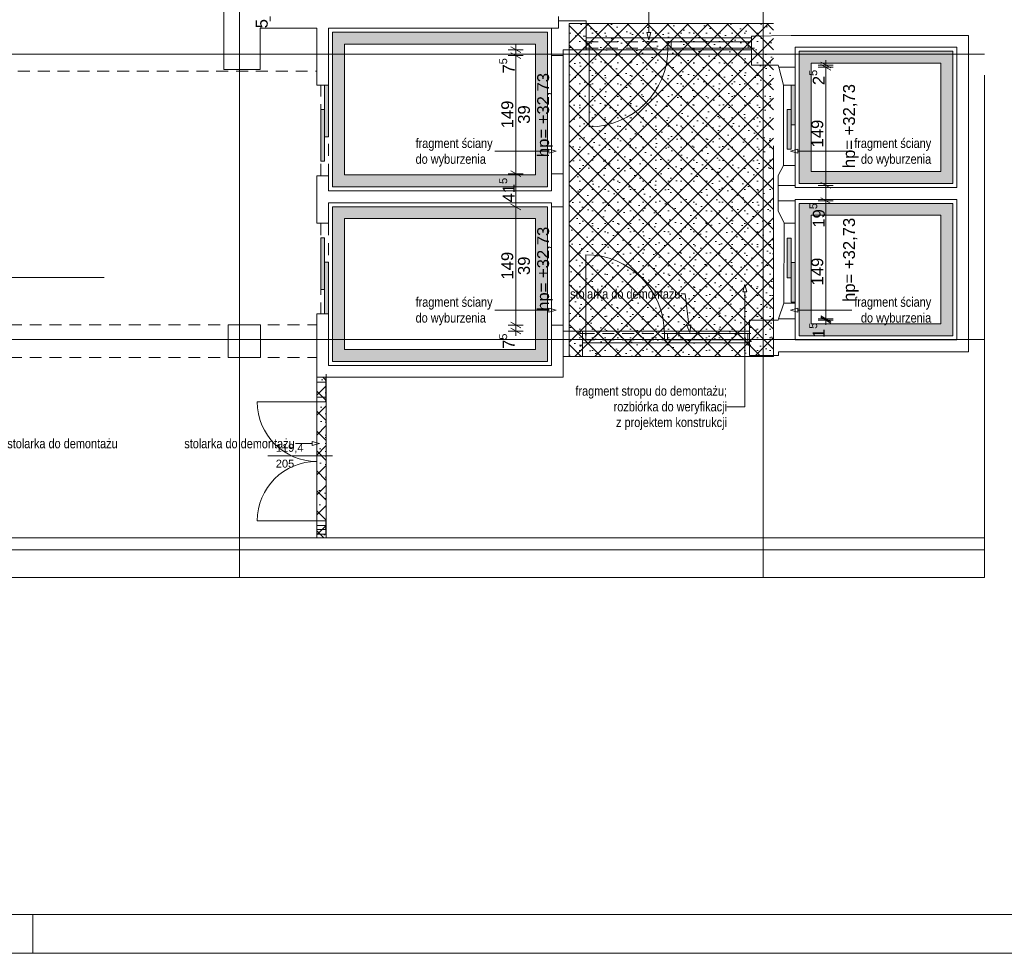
# Paper-space layout 'A-27 ROZBIÓRKI - PIĘTRO 9' of a CAD drawing. Header units: millimetres. Extents: x 0 to 540, y 0 to 297.
# Tile 3 of 6: x 178 to 302, y 0 to 118. Entities that reach past the tile are written whole.
import ezdxf
from ezdxf.xclip import XClip

# ---------------------------------------------------------------- set-up
doc = ezdxf.new("R2010")
doc.units = ezdxf.units.MM
doc.header["$MEASUREMENT"] = 0
doc.header["$XCLIPFRAME"] = 0
for name, pattern in [('ACAD_ISO03W100', [300, 120, -180]), ('DASHDOTX2', [1000, 500, -250, 0, -250]), ('Przer. długie kreski', [2.5, 1.5, -1]), ('PRZERYWANA_DU_A', [550, 350.0000000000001, -199.9999999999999])]:
    doc.linetypes.add(name, pattern=pattern)
for name, color, linetype, lineweight in [('0_Nr_pióra__2', 8, 'Continuous', 13), ('A_linie przekroju_Nr_pióra__1', 7, 'Continuous', 20), ('A_winda_Nr_pióra__1', 7, 'Continuous', 20), ('A_wymiary_Nr_pióra__1', 7, 'Continuous', 20), ('A_wymiary_Nr_pióra__2', 8, 'Continuous', 13), ('A_ściany_Nr_pióra__1', 7, 'Continuous', 20), ('Drzwi Archicad_Nr_pióra__1', 7, 'Continuous', 20), ('Znaczniki drzwi Archicada_Nr_pióra__3', 252, 'Continuous', 13)]:
    doc.layers.add(name, color=color, linetype=linetype, lineweight=lineweight)
for name, color, linetype, lineweight, true_color in [('A_Arkusz_Nr_pióra__255', 7, 'Continuous', 15, 0x242424), ('A_opis_Nr_pióra__255', 7, 'Continuous', 15, 0x242424), ('A_opis_Nr_pióra__8', 7, 'Continuous', 13, 0x4c4c4c), ('A_osie_Nr_pióra__16', 7, 'Continuous', 5, 0x0f0f0f), ('A_rozbiórki_Nr_pióra__10', 7, 'Continuous', 13, 0x4b4b4b), ('A_ściany_Nr_pióra__10', 7, 'Continuous', 13, 0x4b4b4b), ('Okna Archicada_Nr_pióra__19', 7, 'Continuous', 5, 0x191919)]:
    doc.layers.add(name, color=color, linetype=linetype, lineweight=lineweight, true_color=true_color)
for name, color, linetype in [('A_podrys', 7, 'Continuous'), ('A_rozbiórki', 7, 'Continuous'), ('A_winda', 7, 'Continuous')]:
    doc.layers.add(name, color=color, linetype=linetype)
doc.styles.add('STYL_AUTOMATYCZNY_1', font='arial.ttf')
doc.styles.add('STYL_AUTOMATYCZNY_2', font='ARIALN.TTF')
doc.styles.add('STYL_AUTOMATYCZNY_4', font='arial.ttf')
pattern_1 = [(45, (-1569.240847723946, -331.6938926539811), (-1.257235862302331, 1.257235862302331), []), (135, (-1569.240847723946, -331.6938926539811), (1.257235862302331, 1.257235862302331), []), (90, (-1570.498083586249, -330.4366567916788), (-1.600200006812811, 0), [0, -1.066800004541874, 0, -1.600200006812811]), (155, (-1569.240847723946, -329.1794209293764), (0.6762737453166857, 1.450273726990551), [0, -0.7823200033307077, 0, -1.351280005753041])]

# ---------------------------------------------------------------- blocks, each defined once
blk = doc.blocks.new('Rysunek_1_1', base_point=(-1569.240847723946, -331.6938926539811))
at = {"layer": 'A_rozbiórki', "linetype": 'Continuous', "lineweight": 0, "true_color": 0x4b4b4b}
h = blk.add_hatch(dxfattribs=at)
h.set_pattern_fill('facing_tile_0001', color=251, style=0, pattern_type=2)
h.set_pattern_definition(pattern_1)
h.paths.add_polyline_path([(273.3404862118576, 117.2509414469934), (247.6104862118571, 117.2509414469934), (247.6104862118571, 75.25094144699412), (273.3404862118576, 75.25094144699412)])
h = blk.add_hatch(dxfattribs=at)
h.set_pattern_fill('facing_tile_0001', color=251, style=0, pattern_type=2)
h.set_pattern_definition(pattern_1)
h.paths.add_polyline_path([(270.5804862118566, 115.4309414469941), (249.7404862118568, 115.4309414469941), (249.7404862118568, 113.9309414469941), (270.5804862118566, 113.9309414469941)])
h = blk.add_hatch(dxfattribs=at)
h.set_pattern_fill('facing_tile_0001', color=251, style=0, pattern_type=2)
h.set_pattern_definition(pattern_1)
h.paths.add_polyline_path([(270.3204862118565, 78.46094144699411), (249.2904862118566, 78.46094144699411), (249.2904862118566, 76.96094144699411), (270.3204862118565, 76.96094144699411)])
h = blk.add_hatch(dxfattribs=at)
h.set_pattern_fill('facing_tile_0001', color=251, style=0, pattern_type=2)
h.set_pattern_definition(pattern_1)
h.paths.add_polyline_path([(216.970261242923, 72.63094144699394), (215.7812612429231, 72.63094144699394), (215.7812612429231, 52.38017403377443), (216.970261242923, 52.38017403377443)])
at = {"layer": 'A_winda', "linetype": 'Continuous', "lineweight": 0, "true_color": 0xfdfdfd}
h = blk.add_hatch(color=7, dxfattribs=at)
h.paths.add_polyline_path([(217.7812612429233, 116.130941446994), (217.7812612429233, 96.63094144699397), (244.8704862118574, 96.63094144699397), (244.8704862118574, 116.130941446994)])
h.paths.add_polyline_path([(243.3704862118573, 114.630941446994), (243.3704862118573, 98.13094144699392), (219.2812612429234, 98.13094144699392), (219.2812612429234, 114.630941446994)], flags=0)
h = blk.add_hatch(color=7, dxfattribs=at)
h.paths.add_polyline_path([(276.5904862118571, 113.7309414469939), (276.5904862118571, 97.05644144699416), (295.9504862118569, 97.05644144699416), (295.9504862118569, 113.7309414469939)])
h.paths.add_polyline_path([(294.4504862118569, 112.2309414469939), (294.4504862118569, 98.55644144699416), (278.0904862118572, 98.55644144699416), (278.0904862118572, 112.2309414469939)], flags=0)
for points in [[(216.7812612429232, 102.9409414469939), (217.2812612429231, 102.9409414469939), (217.2812612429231, 109.440941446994), (216.7812612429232, 109.440941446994)], [(275.5904862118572, 104.4620968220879), (276.090486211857, 104.4620968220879), (276.090486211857, 109.462096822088), (275.5904862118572, 109.462096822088)], [(216.2812612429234, 99.88150415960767), (216.7812612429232, 99.88150415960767), (216.7812612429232, 106.3815041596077), (216.2812612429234, 106.3815041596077)], [(275.0904862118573, 101.4026595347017), (275.5904862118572, 101.4026595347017), (275.5904862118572, 106.4026595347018), (275.0904862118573, 106.4026595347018)], [(216.2812612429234, 90.20037873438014), (216.2812612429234, 83.70037873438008), (216.7812612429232, 83.70037873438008), (216.7812612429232, 90.20037873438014)], [(275.0904862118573, 90.1593786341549), (275.0904862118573, 85.15937863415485), (275.5904862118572, 85.15937863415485), (275.5904862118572, 90.1593786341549)], [(216.7812612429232, 87.14094144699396), (216.7812612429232, 80.6409414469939), (217.2812612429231, 80.6409414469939), (217.2812612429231, 87.14094144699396)], [(275.5904862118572, 87.09994134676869), (275.5904862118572, 82.09994134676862), (276.090486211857, 82.09994134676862), (276.090486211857, 87.09994134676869)]]:
    blk.add_hatch(color=7, dxfattribs=at).paths.add_polyline_path(points)
h = blk.add_hatch(color=7, dxfattribs=at)
h.paths.add_polyline_path([(295.9504862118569, 94.5564414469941), (276.5904862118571, 94.5564414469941), (276.5904862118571, 77.84894144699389), (295.9504862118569, 77.84894144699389)])
h.paths.add_polyline_path([(294.4504862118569, 93.0564414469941), (294.4504862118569, 79.34894144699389), (278.0904862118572, 79.34894144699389), (278.0904862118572, 93.0564414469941)], flags=0)
h = blk.add_hatch(color=7, dxfattribs=at)
h.paths.add_polyline_path([(217.7812612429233, 94.13094144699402), (217.7812612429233, 74.63094144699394), (244.8704862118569, 74.63094144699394), (244.8704862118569, 94.13094144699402)])
h.paths.add_polyline_path([(243.3704862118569, 92.63094144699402), (243.3704862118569, 76.13094144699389), (219.2812612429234, 76.13094144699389), (219.2812612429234, 92.63094144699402)], flags=0)
at = {"layer": '0_Nr_pióra__2', "color": 8, "linetype": 'PRZERYWANA_DU_A', "lineweight": 13, "flags": 128}
for points in [[(299.9504862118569, 47.38094144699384), (299.9504862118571, 142.3809414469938)], [(172.8852760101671, 47.38094144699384), (207.885276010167, 47.38094144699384)], [(207.885276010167, 47.38094144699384), (299.9504862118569, 47.38094144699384)]]:
    blk.add_lwpolyline(points, dxfattribs=at)
at = {"layer": 'A_linie przekroju_Nr_pióra__1', "color": 7, "linetype": 'ACAD_ISO03W100', "lineweight": 20}
blk.add_line((68.98425930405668, 85.21364311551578), (299.9504876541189, 85.21364311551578), dxfattribs=at)
at = {"layer": 'A_opis_Nr_pióra__255', "color": 250, "linetype": 'Continuous', "lineweight": 15, "true_color": 0x242424}
for p, q in [((257.6462142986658, 116.1132818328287), (257.6462142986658, 119.523843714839)), ((257.3962151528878, 116.1132818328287), (257.8962171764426, 116.1132818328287)), ((257.6462142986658, 115.1802671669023), (257.3962151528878, 116.1132818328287)), ((257.6462142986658, 115.1802671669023), (257.8962171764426, 116.1132818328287)), ((239.4143619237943, 101.1203343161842), (238.2389427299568, 101.1203343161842)), ((245.0491914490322, 101.1203343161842), (239.4143619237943, 101.1203343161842)), ((245.0491914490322, 100.8703314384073), (245.0491914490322, 101.3703334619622)), ((245.9822061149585, 101.1203343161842), (245.0491914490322, 101.3703334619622)), ((245.9822061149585, 101.1203343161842), (245.0491914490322, 100.8703314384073)), ((275.5021797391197, 101.1203343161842), (276.4351906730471, 101.3703334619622)), ((275.5021797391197, 101.1203343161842), (276.4351906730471, 100.8703314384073)), ((276.4351906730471, 101.3703334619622), (276.4351906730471, 100.8703314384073)), ((276.4351906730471, 101.1203343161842), (282.0700239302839, 101.1203343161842)), ((282.0700239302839, 101.1203343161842), (283.2454431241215, 101.1203343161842)), ((269.7351441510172, 84.31594168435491), (269.4851412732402, 83.3829307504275)), ((269.9851432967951, 83.3829307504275), (269.4851412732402, 83.3829307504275)), ((269.7351441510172, 84.31594168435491), (269.9851432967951, 83.3829307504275)), ((269.7351441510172, 83.3829307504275), (269.7351441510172, 68.90920131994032)), ((262.2382561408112, 83.13788396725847), (261.7241061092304, 83.13788396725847)), ((262.701091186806, 79.19421349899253), (262.2382561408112, 83.13788396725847)), ((239.4143619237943, 81.10025732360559), (238.2389427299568, 81.10025732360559)), ((245.0491914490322, 81.10025732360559), (239.4143619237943, 81.10025732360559)), ((245.0491914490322, 80.85025444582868), (245.0491914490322, 81.35025646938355)), ((245.9822061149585, 81.10025732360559), (245.0491914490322, 81.35025646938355)), ((245.9822061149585, 81.10025732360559), (245.0491914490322, 80.85025444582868)), ((275.5021797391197, 81.10025732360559), (276.4351906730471, 81.35025646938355)), ((275.5021797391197, 81.10025732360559), (276.4351906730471, 80.85025444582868)), ((276.4351906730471, 81.35025646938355), (276.4351906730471, 80.85025444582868)), ((276.4351906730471, 81.10025732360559), (282.0700239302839, 81.10025732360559)), ((282.0700239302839, 81.10025732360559), (283.2454431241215, 81.10025732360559)), ((262.45279383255, 79.16507031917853), (262.9493885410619, 79.22335294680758)), ((262.8098453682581, 78.26755815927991), (262.45279383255, 79.16507031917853)), ((262.8098453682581, 78.26755815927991), (262.9493885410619, 79.22335294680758)), ((269.7351441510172, 68.90920131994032), (267.4945266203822, 68.90920131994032)), ((213.6073652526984, 64.26980041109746), (213.0932152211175, 64.26980041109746)), ((215.2132667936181, 64.26980041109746), (213.6073652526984, 64.26980041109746)), ((215.2132667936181, 64.0198012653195), (215.2132667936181, 64.51979955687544)), ((216.1462814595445, 64.26980041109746), (215.2132667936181, 64.51979955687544)), ((216.1462814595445, 64.26980041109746), (215.2132667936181, 64.0198012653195))]:
    blk.add_line(p, q, dxfattribs=at)
at = {"layer": 'A_osie_Nr_pióra__16', "color": 250, "linetype": 'DASHDOTX2', "lineweight": 5, "true_color": 0x0f0f0f}
for p, q in [((206.0562624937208, 196.838919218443), (206.0562624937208, 47.38094106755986)), ((272.0562608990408, 196.838919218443), (272.0562608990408, 47.38094106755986)), ((299.9504853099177, 113.3809389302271), (75.7515937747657, 113.3809389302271)), ((299.9504853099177, 77.38094499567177), (75.7515937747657, 77.38094499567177))]:
    blk.add_line(p, q, dxfattribs=at)
at = {"layer": 'A_rozbiórki_Nr_pióra__10', "color": 251, "linetype": 'ACAD_ISO03W100', "lineweight": 13, "true_color": 0x4b4b4b, "flags": 128}
for points in [[(273.3404862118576, 117.2509414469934), (247.6104862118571, 117.2509414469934), (247.6104862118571, 75.25094144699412), (273.3404862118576, 75.25094144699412)], [(270.5804862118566, 115.4309414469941), (249.7404862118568, 115.4309414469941), (249.7404862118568, 113.9309414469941), (270.5804862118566, 113.9309414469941)], [(270.3204862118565, 78.46094144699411), (249.2904862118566, 78.46094144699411), (249.2904862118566, 76.96094144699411), (270.3204862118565, 76.96094144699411)], [(216.970261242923, 72.63094144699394), (215.7812612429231, 72.63094144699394), (215.7812612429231, 52.38017403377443), (216.970261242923, 52.38017403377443)]]:
    blk.add_lwpolyline(points, close=True, dxfattribs=at)
at = {"layer": 'A_winda_Nr_pióra__1', "color": 7, "linetype": 'Przer. długie kreski', "lineweight": 20}
for p, q in [((216.2812603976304, 98.0409425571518), (216.2812603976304, 109.4409416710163)), ((217.2812607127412, 98.0409425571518), (217.2812607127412, 109.0409422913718)), ((216.2812603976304, 92.0409406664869), (216.2812603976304, 80.64094155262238)), ((217.2812607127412, 92.0409406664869), (217.2812607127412, 81.04094093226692))]:
    blk.add_line(p, q, dxfattribs=at)
at = {"layer": 'A_winda_Nr_pióra__1', "color": 7, "linetype": 'PRZERYWANA_DU_A', "lineweight": 20, "flags": 128}
for points in [[(217.7812612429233, 116.130941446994), (244.8704862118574, 116.130941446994), (244.8704862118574, 96.63094144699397), (217.7812612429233, 96.63094144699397)], [(243.3704862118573, 114.630941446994), (243.3704862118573, 98.13094144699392), (219.2812612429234, 98.13094144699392), (219.2812612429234, 114.630941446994)], [(276.5904862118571, 113.7309414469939), (295.9504862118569, 113.7309414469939), (295.9504862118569, 97.05644144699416), (276.5904862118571, 97.05644144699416)], [(294.4504862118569, 112.2309414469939), (294.4504862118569, 98.55644144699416), (278.0904862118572, 98.55644144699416), (278.0904862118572, 112.2309414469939)], [(295.9504862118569, 94.5564414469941), (276.5904862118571, 94.5564414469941), (276.5904862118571, 77.84894144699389), (295.9504862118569, 77.84894144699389)], [(217.7812612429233, 94.13094144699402), (244.8704862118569, 94.13094144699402), (244.8704862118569, 74.63094144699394), (217.7812612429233, 74.63094144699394)], [(243.3704862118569, 92.63094144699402), (243.3704862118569, 76.13094144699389), (219.2812612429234, 76.13094144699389), (219.2812612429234, 92.63094144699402)], [(294.4504862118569, 93.0564414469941), (294.4504862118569, 79.34894144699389), (278.0904862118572, 79.34894144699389), (278.0904862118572, 93.0564414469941)]]:
    blk.add_lwpolyline(points, close=True, dxfattribs=at)
at = {"layer": 'A_winda_Nr_pióra__1', "color": 7, "linetype": 'Continuous', "lineweight": 20, "flags": 128}
for points in [[(216.7812612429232, 102.9409414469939), (216.7812612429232, 109.440941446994), (217.2812612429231, 109.440941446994), (217.2812612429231, 102.9409414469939)], [(275.5904862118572, 104.4620968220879), (275.5904862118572, 109.462096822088), (276.090486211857, 109.462096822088), (276.090486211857, 104.4620968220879)], [(216.2812612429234, 99.88150415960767), (216.2812612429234, 106.3815041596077), (216.7812612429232, 106.3815041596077), (216.7812612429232, 99.88150415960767)], [(275.0904862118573, 101.4026595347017), (275.0904862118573, 106.4026595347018), (275.5904862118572, 106.4026595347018), (275.5904862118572, 101.4026595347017)], [(216.2812612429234, 90.20037873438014), (216.2812612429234, 83.70037873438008), (216.7812612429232, 83.70037873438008), (216.7812612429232, 90.20037873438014)], [(275.0904862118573, 90.1593786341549), (275.0904862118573, 85.15937863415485), (275.5904862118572, 85.15937863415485), (275.5904862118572, 90.1593786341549)], [(216.7812612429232, 87.14094144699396), (216.7812612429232, 80.6409414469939), (217.2812612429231, 80.6409414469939), (217.2812612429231, 87.14094144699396)], [(275.5904862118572, 87.09994134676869), (275.5904862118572, 82.09994134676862), (276.090486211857, 82.09994134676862), (276.090486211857, 87.09994134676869)]]:
    blk.add_lwpolyline(points, close=True, dxfattribs=at)
at = {"layer": 'A_wymiary_Nr_pióra__1', "color": 7, "linetype": 'Continuous', "lineweight": 20}
for p, q in [((241.4954700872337, 113.5700962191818), (240.245466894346, 114.2917864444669)), ((240.245466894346, 113.541789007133), (241.4954700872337, 112.8200987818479)), ((279.3203915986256, 112.3468850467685), (280.5703910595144, 111.6251948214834)), ((280.5703910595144, 111.3579538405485), (279.3203915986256, 112.0796403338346)), ((240.245466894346, 98.64178692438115), (241.4954700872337, 97.92010043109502)), ((279.3203915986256, 97.17963825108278), (280.5703910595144, 96.45795175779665)), ((240.245466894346, 94.471789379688), (241.4954700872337, 93.75009915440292)), ((279.3203915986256, 95.2535349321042), (280.5703910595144, 94.53184843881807)), ((240.245466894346, 79.57178729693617), (241.4954700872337, 78.85010080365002)), ((279.3203915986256, 80.3535365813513), (280.5703910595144, 79.63184635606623)), ((280.5703910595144, 79.46809743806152), (279.3203915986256, 80.18978393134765)), ((240.245466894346, 78.82178612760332), (241.4954700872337, 78.10009590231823))]:
    blk.add_line(p, q, dxfattribs=at)
at = {"layer": 'A_wymiary_Nr_pióra__2', "color": 8, "linetype": 'Continuous', "lineweight": 13}
for p, q in [((209.9228112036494, 117.5196931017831), (209.9228112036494, 118.1309422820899)), ((240.8704684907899, 113.9309431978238), (240.8704684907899, 114.5421923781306)), ((241.8079690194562, 113.9309431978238), (239.9329679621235, 113.9309431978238)), ((241.8079690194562, 113.1809457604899), (239.9329679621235, 113.1809457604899)), ((240.8704684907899, 113.1809457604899), (240.8704684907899, 113.9309431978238)), ((240.8704684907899, 98.2809436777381), (240.8704684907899, 113.1809457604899)), ((280.8828899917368, 111.9860418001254), (279.0078889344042, 111.9860418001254)), ((280.8828899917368, 111.7187970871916), (279.0078889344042, 111.7187970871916)), ((279.9453894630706, 111.9860418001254), (279.9453894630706, 112.5972909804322)), ((279.9453894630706, 111.7187970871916), (279.9453894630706, 111.9860418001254)), ((279.9453894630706, 96.8187950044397), (279.9453894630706, 111.7187970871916)), ((241.8079690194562, 98.2809436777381), (239.9329679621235, 98.2809436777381)), ((240.8704684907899, 94.11094240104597), (240.8704684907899, 98.2809436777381)), ((280.8828899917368, 96.8187950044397), (279.0078889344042, 96.8187950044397)), ((279.9453894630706, 94.89269168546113), (279.9453894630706, 96.8187950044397)), ((280.8828899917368, 94.89269168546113), (279.0078889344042, 94.89269168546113)), ((279.9453894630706, 79.99269333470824), (279.9453894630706, 94.89269168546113)), ((241.8079690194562, 94.11094240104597), (239.9329679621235, 94.11094240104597)), ((240.8704684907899, 79.2109440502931), (240.8704684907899, 94.11094240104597)), ((280.8828899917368, 79.99269333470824), (279.0078889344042, 79.99269333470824)), ((280.8828899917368, 79.82894068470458), (279.0078889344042, 79.82894068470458)), ((279.9453894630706, 79.82894068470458), (279.9453894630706, 79.99269333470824)), ((279.9453894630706, 79.2176915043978), (279.9453894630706, 79.82894068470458)), ((241.8079690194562, 79.2109440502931), (239.9329679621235, 79.2109440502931)), ((241.8079690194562, 78.46094288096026), (239.9329679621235, 78.46094288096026)), ((240.8704684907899, 78.46094288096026), (240.8704684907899, 79.2109440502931)), ((240.8704684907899, 77.84968996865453), (240.8704684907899, 78.46094288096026))]:
    blk.add_line(p, q, dxfattribs=at)
at = {"layer": 'A_ściany_Nr_pióra__1', "color": 7, "linetype": 'Continuous', "lineweight": 20}
for p, q in [((249.7404858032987, 115.6260395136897), (249.3704879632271, 115.6260395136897)), ((249.7404858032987, 114.9260396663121), (249.7404858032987, 115.6260395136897)), ((270.5804866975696, 115.6260395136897), (270.9504845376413, 115.6260395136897)), ((270.5804866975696, 114.9260396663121), (270.5804866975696, 115.6260395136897)), ((249.7404858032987, 114.126040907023), (249.7404858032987, 114.9260396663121)), ((270.5804866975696, 114.126040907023), (270.5804866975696, 114.9260396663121)), ((246.6604857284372, 113.1809457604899), (245.3604849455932, 113.1809457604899)), ((246.6604857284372, 113.1809457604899), (246.8604872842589, 113.1809457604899)), ((249.7404858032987, 114.126040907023), (249.3704879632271, 114.126040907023)), ((270.5804866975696, 114.126040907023), (270.9504845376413, 114.126040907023)), ((276.0904845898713, 111.7187970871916), (274.010369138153, 111.7187970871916)), ((215.7812621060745, 109.4409416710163), (217.2812607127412, 109.4409416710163)), ((246.6604857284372, 98.2809436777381), (245.3604849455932, 98.2809436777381)), ((246.6604857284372, 98.2809436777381), (246.8604872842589, 98.2809436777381)), ((215.7812621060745, 98.0409425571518), (217.2812607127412, 98.0409425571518)), ((276.0904845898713, 96.8187950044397), (273.9404874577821, 96.8187950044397)), ((276.0904845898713, 94.89269168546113), (273.9404874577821, 94.89269168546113)), ((246.6604857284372, 94.11094240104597), (245.3604849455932, 94.11094240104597)), ((246.6604857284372, 94.11094240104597), (246.8604872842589, 94.11094240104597)), ((217.2812607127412, 92.0409406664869), (215.7812621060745, 92.0409406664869)), ((217.2812607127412, 80.64094155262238), (215.7812621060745, 80.64094155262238)), ((276.0904845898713, 79.99269333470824), (273.996691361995, 79.99269333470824)), ((246.6604857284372, 79.2109440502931), (245.3604849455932, 79.2109440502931)), ((246.6604857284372, 79.2109440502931), (246.8604872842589, 79.2109440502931)), ((249.290485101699, 78.1609424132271), (248.9204872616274, 78.1609424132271)), ((249.290485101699, 78.1609424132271), (249.290485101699, 77.36093992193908)), ((249.290485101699, 77.36093992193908), (249.290485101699, 76.66094007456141)), ((270.1304859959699, 78.1609424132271), (270.5004875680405, 78.1609424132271)), ((270.1304859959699, 78.1609424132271), (270.1304859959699, 77.36093992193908)), ((270.1304859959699, 77.36093992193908), (270.1304859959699, 76.66094007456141)), ((249.290485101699, 76.66094007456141), (248.9204872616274, 76.66094007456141)), ((270.1304859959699, 76.66094007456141), (270.5004875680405, 76.66094007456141)), ((215.7812621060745, 72.63094100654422), (215.7812621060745, 73.00094257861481)), ((215.7812621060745, 72.63094100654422), (216.9312626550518, 72.63094100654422)), ((216.9312626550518, 72.63094100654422), (216.9702620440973, 72.63094100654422)), ((216.9702620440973, 72.63094100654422), (216.9702620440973, 73.00094257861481)), ((215.7812621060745, 52.85093977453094), (215.7812621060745, 52.4809419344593)), ((215.7812621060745, 52.85093977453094), (216.9312626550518, 52.85093977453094)), ((216.9312626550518, 52.85093977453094), (216.9702620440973, 52.85093977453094)), ((216.9702620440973, 52.85093977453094), (216.9702620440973, 52.4809419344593))]:
    blk.add_line(p, q, dxfattribs=at)
at = {"layer": 'A_ściany_Nr_pióra__1', "color": 7, "linetype": 'Continuous', "lineweight": 20, "flags": 128}
for points in [[(204.0562612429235, 119.570158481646), (204.0562612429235, 111.4309414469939)], [(246.2404862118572, 116.6309414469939), (246.2404862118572, 118.1309414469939)], [(249.7404862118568, 117.5709414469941), (246.2404862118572, 117.5709414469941)], [(246.2404862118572, 117.5709414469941), (246.2404862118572, 116.6309414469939)], [(249.7404862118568, 115.6260401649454), (249.7404862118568, 117.5709414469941)], [(208.6562612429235, 111.4309414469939), (208.6562612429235, 116.6309414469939)], [(208.6562612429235, 116.6309414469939), (215.7812612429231, 116.6309414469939)], [(215.7812612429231, 116.6309414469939), (215.7812612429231, 109.440941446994)], [(217.2812612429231, 109.4409414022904), (217.2812612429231, 116.6309414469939)], [(217.2812612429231, 116.6309414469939), (246.2404862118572, 116.6309414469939)], [(245.3704862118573, 116.6309414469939), (245.3704862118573, 113.9309414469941)], [(246.2404862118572, 116.6309414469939), (245.3704862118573, 116.6309414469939)], [(275.5904862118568, 115.730941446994), (270.5804862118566, 115.6260401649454)], [(270.5804862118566, 115.6260401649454), (270.5804862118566, 111.9860401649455)], [(276.090486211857, 115.730941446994), (275.5904862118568, 115.730941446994)], [(297.9504862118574, 115.730941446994), (276.090486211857, 115.730941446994)], [(297.9504862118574, 114.230941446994), (297.9504862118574, 115.730941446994)], [(276.090486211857, 114.230941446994), (296.4504862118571, 114.230941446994)], [(276.090486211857, 111.7187957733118), (276.090486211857, 114.230941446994)], [(296.4504862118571, 114.230941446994), (296.4504862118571, 96.55644144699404)], [(297.9504862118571, 75.84894144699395), (297.9504862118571, 114.230941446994)], [(245.3704862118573, 113.9309414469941), (245.3604862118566, 113.9309414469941)], [(245.3604862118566, 113.9309414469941), (245.3604862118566, 113.1809438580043)], [(246.8604862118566, 113.1809437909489), (246.8604862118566, 113.9309414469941)], [(246.8604862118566, 113.9309414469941), (249.7404862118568, 113.9309414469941)], [(249.7404862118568, 113.9309414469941), (249.7404862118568, 114.1260401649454)], [(270.5804862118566, 111.9860401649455), (273.9404862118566, 111.9860401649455)], [(273.9404862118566, 111.9860401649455), (274.0103693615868, 111.7187960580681)], [(204.0562612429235, 111.4309414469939), (208.6562612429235, 111.4309414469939)], [(245.3604862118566, 98.28094399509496), (245.3604862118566, 96.13094144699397)], [(246.8604862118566, 94.11094412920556), (246.8604862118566, 98.28094448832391)], [(215.7812612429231, 98.04094144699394), (215.7812612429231, 92.04094144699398)], [(217.2812612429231, 96.13094144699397), (217.2812612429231, 98.04094121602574)], [(273.9404862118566, 96.8187961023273), (273.9404862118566, 94.89269132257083)], [(276.090486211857, 96.55644144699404), (276.090486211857, 96.81879599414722)], [(245.3604862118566, 96.13094144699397), (217.2812612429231, 96.13094144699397)], [(296.4504862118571, 96.55644144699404), (276.090486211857, 96.55644144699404)], [(217.2812612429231, 92.04094155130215), (217.2812612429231, 94.63094144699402)], [(217.2812612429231, 94.63094144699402), (245.3604862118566, 94.63094144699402)], [(245.3604862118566, 94.63094144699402), (245.3604862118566, 94.11094437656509)], [(276.090486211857, 95.05644144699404), (296.4504862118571, 95.05644144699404)], [(276.090486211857, 94.89269153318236), (276.090486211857, 95.05644144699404)], [(296.4504862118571, 95.05644144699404), (296.4504862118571, 77.34894144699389)], [(215.7812612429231, 80.64094144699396), (215.7812612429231, 72.63094144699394)], [(217.2812612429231, 74.13094144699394), (217.2812612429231, 80.64094136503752)], [(273.9404862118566, 79.82894144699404), (270.3204862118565, 79.82894144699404)], [(270.3204862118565, 79.82894144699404), (270.3204862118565, 75.36603620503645)], [(273.9966917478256, 79.99269167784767), (273.9404862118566, 79.82894144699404)], [(276.090486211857, 77.34894144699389), (276.090486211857, 79.99269175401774)], [(208.7012612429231, 79.24017403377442), (204.6012612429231, 79.24017403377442)], [(204.6012612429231, 79.24017403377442), (204.6012612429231, 75.1001740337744)], [(208.7012612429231, 75.1001740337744), (208.7012612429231, 79.24017403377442)], [(245.3604862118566, 79.21094451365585), (245.3604862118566, 74.13094144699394)], [(246.8604862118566, 72.63094144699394), (246.8604862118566, 79.21094421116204)], [(246.8604862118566, 78.46094144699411), (246.8604862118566, 75.26094144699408)], [(249.2904862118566, 78.46094144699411), (246.8604862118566, 78.46094144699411)], [(249.2904862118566, 78.16094144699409), (249.2904862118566, 78.46094144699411)], [(296.4504862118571, 77.34894144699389), (276.090486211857, 77.34894144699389)], [(249.2904862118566, 75.26094144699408), (249.2904862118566, 76.66094144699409)], [(273.979400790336, 75.36603620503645), (273.979400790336, 75.84894144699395)], [(273.979400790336, 75.84894144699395), (276.090486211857, 75.84894144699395)], [(276.090486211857, 75.84894144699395), (297.9504862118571, 75.84894144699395)], [(204.6012612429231, 75.1001740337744), (208.7012612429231, 75.1001740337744)], [(246.8604862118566, 75.26094144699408), (249.2904862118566, 75.26094144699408)], [(270.3204862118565, 75.36603620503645), (273.979400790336, 75.36603620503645)], [(245.3604862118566, 74.13094144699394), (217.2812612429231, 74.13094144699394)], [(216.970261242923, 72.63094144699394), (246.8604862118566, 72.63094144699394)], [(215.7812612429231, 52.38017403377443), (174.6012612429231, 52.38017403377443)], [(215.7812612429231, 52.85094142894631), (215.7812612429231, 52.38017403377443)], [(216.970261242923, 52.38017403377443), (216.970261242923, 52.85094142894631)], [(299.9504862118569, 52.38017403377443), (216.970261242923, 52.38017403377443)], [(170.2012612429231, 50.88017403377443), (299.9504862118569, 50.88017403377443)]]:
    blk.add_lwpolyline(points, dxfattribs=at)
at = {"layer": 'A_ściany_Nr_pióra__10', "color": 251, "linetype": 'Przer. długie kreski', "lineweight": 13, "true_color": 0x4b4b4b}
for p, q in [((249.7404858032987, 114.9327796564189), (270.5804866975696, 114.9327796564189)), ((249.7404858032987, 114.126040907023), (270.5804866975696, 114.126040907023)), ((170.6280904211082, 111.2301739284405), (215.7812621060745, 111.2301739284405)), ((174.6012623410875, 79.24017306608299), (215.7812621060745, 79.24017306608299)), ((249.290485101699, 78.1609424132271), (270.1304859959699, 78.1609424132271)), ((249.290485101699, 77.36093992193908), (270.1304859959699, 77.36093992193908)), ((174.6012623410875, 75.10017332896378), (215.7812621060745, 75.10017332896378)), ((215.7812621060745, 52.38017423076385), (215.7812621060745, 72.63094100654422)), ((216.9702620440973, 52.38017423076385), (216.9702620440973, 72.63094100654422))]:
    blk.add_line(p, q, dxfattribs=at)
at = {"layer": 'Drzwi Archicad_Nr_pióra__1', "color": 7, "linetype": 'Continuous', "lineweight": 20}
for p, q in [((249.7404858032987, 115.6260395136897), (249.3704879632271, 115.6260395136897)), ((249.7404858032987, 115.6260395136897), (249.3704879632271, 115.6260395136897)), ((249.7404858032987, 114.9260396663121), (249.7404858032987, 115.6260395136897)), ((249.7404858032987, 114.9260396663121), (249.7404858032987, 115.6260395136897)), ((270.5804866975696, 114.9260396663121), (270.5804866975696, 115.6260395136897)), ((270.5804866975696, 114.9260396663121), (270.5804866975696, 115.6260395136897)), ((270.5804866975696, 115.6260395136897), (270.9504845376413, 115.6260395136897)), ((270.5804866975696, 115.6260395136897), (270.9504845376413, 115.6260395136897)), ((250.1404851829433, 114.9260396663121), (249.7404858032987, 114.9260396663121)), ((249.7404858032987, 114.9260396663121), (249.7404858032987, 114.126040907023)), ((249.7404858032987, 114.126040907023), (249.7404858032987, 114.9260396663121)), ((249.7404858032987, 114.126040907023), (249.7404858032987, 114.9260396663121)), ((250.1404851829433, 114.126040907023), (250.1404851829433, 114.9260396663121)), ((260.4562602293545, 114.9260396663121), (260.0562608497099, 114.9260396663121)), ((260.0562608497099, 114.9260396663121), (260.0562608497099, 114.126040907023)), ((260.4562602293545, 114.126040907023), (260.4562602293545, 114.9260396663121)), ((270.1804873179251, 114.9260396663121), (260.4562602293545, 114.9260396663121)), ((260.4562602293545, 114.9260396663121), (260.4562602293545, 114.126040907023)), ((270.5804866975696, 114.9260396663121), (270.1804873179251, 114.9260396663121)), ((270.1804873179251, 114.9260396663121), (270.1804873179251, 114.126040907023)), ((270.1804873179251, 114.126040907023), (270.1804873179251, 114.9260396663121)), ((270.5804866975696, 114.126040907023), (270.5804866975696, 114.9260396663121)), ((270.5804866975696, 114.126040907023), (270.5804866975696, 114.9260396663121)), ((270.5804866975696, 114.126040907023), (270.5804866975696, 114.9260396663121)), ((249.7404858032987, 114.126040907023), (249.3704879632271, 114.126040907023)), ((249.7404858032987, 114.126040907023), (249.3704879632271, 114.126040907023)), ((249.7404858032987, 114.126040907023), (250.1404851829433, 114.126040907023)), ((250.1404851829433, 114.126040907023), (250.1404851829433, 104.2102652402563)), ((260.0562608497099, 114.126040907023), (260.4562602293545, 114.126040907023)), ((260.4562602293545, 114.126040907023), (270.1804873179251, 114.126040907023)), ((270.1804873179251, 114.126040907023), (270.5804866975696, 114.126040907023)), ((270.5804866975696, 114.126040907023), (270.9504845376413, 114.126040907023)), ((270.5804866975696, 114.126040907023), (270.9504845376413, 114.126040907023)), ((215.7812621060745, 109.4409416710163), (217.2812607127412, 109.4409416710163)), ((274.6004877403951, 109.4620983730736), (276.0904845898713, 109.4620983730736)), ((274.6004877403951, 99.32209674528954), (276.0904845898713, 99.32209674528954)), ((215.7812621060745, 98.0409425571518), (217.2812607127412, 98.0409425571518)), ((217.2812607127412, 92.0409406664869), (215.7812621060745, 92.0409406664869)), ((276.0904845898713, 92.04858006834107), (274.7114624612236, 92.04858006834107)), ((249.6904844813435, 78.1609424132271), (249.6904844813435, 88.07671807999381)), ((274.671462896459, 81.95857976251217), (276.0904845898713, 81.95857976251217)), ((217.2812607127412, 80.64094155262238), (215.7812621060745, 80.64094155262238)), ((249.290485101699, 78.1609424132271), (248.9204872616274, 78.1609424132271)), ((249.290485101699, 78.1609424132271), (248.9204872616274, 78.1609424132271)), ((249.290485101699, 78.1609424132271), (249.6904844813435, 78.1609424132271)), ((249.290485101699, 77.36093992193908), (249.290485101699, 78.1609424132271)), ((249.290485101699, 78.1609424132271), (249.290485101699, 77.36093992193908)), ((249.290485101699, 78.1609424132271), (249.290485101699, 77.36093992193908)), ((249.6904844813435, 77.36093992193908), (249.290485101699, 77.36093992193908)), ((249.290485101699, 77.36093992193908), (249.290485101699, 76.66094007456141)), ((249.290485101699, 77.36093992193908), (249.290485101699, 76.66094007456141)), ((249.6904844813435, 78.1609424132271), (249.6904844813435, 77.36093992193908)), ((259.6062601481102, 77.36093992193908), (259.6062601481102, 78.1609424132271)), ((259.6062601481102, 78.1609424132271), (260.0062632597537, 78.1609424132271)), ((260.0062632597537, 77.36093992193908), (259.6062601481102, 77.36093992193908)), ((260.0062632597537, 78.1609424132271), (260.0062632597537, 77.36093992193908)), ((260.0062632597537, 77.36093992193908), (260.0062632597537, 78.1609424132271)), ((260.0062632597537, 78.1609424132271), (269.7304866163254, 78.1609424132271)), ((269.7304866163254, 77.36093992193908), (260.0062632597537, 77.36093992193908)), ((269.7304866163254, 77.36093992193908), (269.7304866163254, 78.1609424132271)), ((269.7304866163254, 78.1609424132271), (270.1304859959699, 78.1609424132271)), ((269.7304866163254, 78.1609424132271), (269.7304866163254, 77.36093992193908)), ((270.1304859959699, 77.36093992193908), (269.7304866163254, 77.36093992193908)), ((270.1304859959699, 78.1609424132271), (270.1304859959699, 77.36093992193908)), ((270.1304859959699, 78.1609424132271), (270.1304859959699, 77.36093992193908)), ((270.1304859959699, 78.1609424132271), (270.1304859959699, 77.36093992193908)), ((270.1304859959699, 78.1609424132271), (270.5004875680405, 78.1609424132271)), ((270.1304859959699, 78.1609424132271), (270.5004875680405, 78.1609424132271)), ((270.1304859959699, 77.36093992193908), (270.1304859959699, 76.66094007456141)), ((270.1304859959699, 77.36093992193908), (270.1304859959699, 76.66094007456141)), ((249.290485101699, 76.66094007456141), (248.9204872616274, 76.66094007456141)), ((249.290485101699, 76.66094007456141), (248.9204872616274, 76.66094007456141)), ((270.1304859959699, 76.66094007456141), (270.5004875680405, 76.66094007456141)), ((270.1304859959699, 76.66094007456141), (270.5004875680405, 76.66094007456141)), ((215.7812621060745, 72.63094100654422), (215.7812621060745, 73.00094257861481)), ((215.7812621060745, 72.63094100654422), (215.7812621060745, 73.00094257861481)), ((215.7812621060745, 72.63094100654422), (215.7812621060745, 72.03094007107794)), ((216.9312626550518, 72.63094100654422), (215.7812621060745, 72.63094100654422)), ((215.7812621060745, 72.63094100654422), (216.9312626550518, 72.63094100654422)), ((215.7812621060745, 72.63094100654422), (216.9312626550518, 72.63094100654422)), ((215.7812621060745, 72.03094007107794), (216.9312626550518, 72.03094007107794)), ((215.7812621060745, 72.03094007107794), (215.7812621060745, 70.12444094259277)), ((216.9312626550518, 72.03094007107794), (215.7812621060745, 72.03094007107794)), ((216.9312626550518, 72.03094007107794), (216.9312626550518, 72.63094100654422)), ((216.9312626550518, 72.63094100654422), (216.9702620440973, 72.63094100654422)), ((216.9312626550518, 72.63094100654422), (216.9702620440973, 72.63094100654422)), ((216.9312626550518, 70.12444094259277), (216.9312626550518, 72.03094007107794)), ((216.9702620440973, 72.63094100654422), (216.9702620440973, 73.00094257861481)), ((216.9702620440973, 72.63094100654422), (216.9702620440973, 73.00094257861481)), ((215.7812621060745, 69.52444373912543), (208.2812616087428, 69.52444373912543)), ((215.7812621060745, 70.12444094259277), (215.7812621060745, 69.52444373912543)), ((216.9312626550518, 70.12444094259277), (215.7812621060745, 70.12444094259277)), ((215.7812621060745, 70.12444094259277), (216.9312626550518, 70.12444094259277)), ((215.7812621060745, 69.52444373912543), (216.9312626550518, 69.52444373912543)), ((216.9312626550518, 69.52444373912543), (216.9312626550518, 70.12444094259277)), ((215.7812621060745, 54.5244427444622), (208.2812616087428, 54.5244427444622)), ((216.9312626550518, 54.5244427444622), (215.7812621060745, 54.5244427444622)), ((215.7812621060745, 54.5244427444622), (215.7812621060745, 53.92444180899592)), ((215.7812621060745, 53.92444180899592), (216.9312626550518, 53.92444180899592)), ((216.9312626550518, 53.92444180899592), (215.7812621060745, 53.92444180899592)), ((215.7812621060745, 53.92444180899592), (215.7812621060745, 53.45094070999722)), ((216.9312626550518, 53.45094070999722), (215.7812621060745, 53.45094070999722)), ((215.7812621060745, 53.45094070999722), (215.7812621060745, 52.85093977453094)), ((215.7812621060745, 53.45094070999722), (216.9312626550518, 53.45094070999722)), ((216.9312626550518, 53.92444180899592), (216.9312626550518, 54.5244427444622)), ((216.9312626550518, 53.45094070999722), (216.9312626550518, 53.92444180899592)), ((216.9312626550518, 52.85093977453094), (216.9312626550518, 53.45094070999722)), ((215.7812621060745, 52.85093977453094), (216.9312626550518, 52.85093977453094)), ((215.7812621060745, 52.85093977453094), (216.9312626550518, 52.85093977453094)), ((215.7812621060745, 52.85093977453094), (216.9312626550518, 52.85093977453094)), ((215.7812621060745, 52.85093977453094), (215.7812621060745, 52.4809419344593)), ((215.7812621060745, 52.85093977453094), (215.7812621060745, 52.4809419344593)), ((216.9312626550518, 52.85093977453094), (216.9702620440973, 52.85093977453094)), ((216.9312626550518, 52.85093977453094), (216.9702620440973, 52.85093977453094)), ((216.9702620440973, 52.85093977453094), (216.9702620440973, 52.4809419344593)), ((216.9702620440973, 52.85093977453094), (216.9702620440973, 52.4809419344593))]:
    blk.add_line(p, q, dxfattribs=at)
for centre, radius, start, end in [((250.1404862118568, 114.1260401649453), 9.915775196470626, 270, 0), ((249.6904862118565, 78.1609414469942), 9.915775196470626, 0, 90), ((215.7812612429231, 69.524442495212), 7.5, 180, 270), ((215.7812612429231, 54.52444249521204), 7.5, 90, 180)]:
    blk.add_arc(centre, radius, start, end, dxfattribs=at)
at = {"layer": 'Okna Archicada_Nr_pióra__19', "color": 250, "linetype": 'Continuous', "lineweight": 5, "true_color": 0x191919}
for p, q in [((246.6604857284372, 113.1809457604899), (245.3604849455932, 113.1809457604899)), ((245.3604849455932, 113.1809457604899), (245.3604849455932, 98.2809436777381)), ((246.6604857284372, 113.1809457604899), (246.8604872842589, 113.1809457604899)), ((246.8604872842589, 113.1809457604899), (246.8604872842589, 98.2809436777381)), ((276.0904845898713, 111.7187970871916), (274.010369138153, 111.7187970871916)), ((274.010369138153, 111.7187970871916), (274.6004877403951, 109.4620983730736)), ((276.0904845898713, 96.8187950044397), (276.0904845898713, 111.7187970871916)), ((274.6004877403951, 109.4620983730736), (274.6004877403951, 99.32209674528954)), ((274.6004877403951, 99.32209674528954), (273.9404874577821, 98.05503831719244)), ((246.6604857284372, 98.2809436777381), (245.3604849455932, 98.2809436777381)), ((246.6604857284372, 98.2809436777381), (246.8604872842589, 98.2809436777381)), ((273.9404874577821, 98.05503831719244), (273.9404874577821, 96.8187950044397)), ((276.0904845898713, 96.8187950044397), (273.9404874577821, 96.8187950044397)), ((276.0904845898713, 94.89269168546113), (273.9404874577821, 94.89269168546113)), ((273.9404874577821, 94.89269168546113), (273.9404874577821, 93.60504008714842)), ((276.0904845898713, 79.99269333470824), (276.0904845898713, 94.89269168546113)), ((246.6604857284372, 94.11094240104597), (245.3604849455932, 94.11094240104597)), ((245.3604849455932, 94.11094240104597), (245.3604849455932, 79.2109440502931)), ((246.6604857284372, 94.11094240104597), (246.8604872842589, 94.11094240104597)), ((246.8604872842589, 94.11094240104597), (246.8604872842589, 79.2109440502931)), ((273.9404874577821, 93.60504008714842), (274.7114624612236, 92.04858006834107)), ((274.7114624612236, 92.04858006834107), (274.671462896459, 81.95857976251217)), ((274.671462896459, 81.95857976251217), (273.996691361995, 79.99269333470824)), ((276.0904845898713, 79.99269333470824), (273.996691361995, 79.99269333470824)), ((246.6604857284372, 79.2109440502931), (245.3604849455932, 79.2109440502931)), ((246.6604857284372, 79.2109440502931), (246.8604872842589, 79.2109440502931))]:
    blk.add_line(p, q, dxfattribs=at)
at = {"layer": 'Znaczniki drzwi Archicada_Nr_pióra__3', "color": 252, "linetype": 'Continuous', "lineweight": 13}
blk.add_line((209.6007023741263, 62.74094225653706), (217.7499512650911, 62.74094225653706), dxfattribs=at)
at = {"layer": 'A_opis_Nr_pióra__8', "color": 251, "linetype": 'Continuous', "lineweight": 13, "true_color": 0x4c4c4c, "char_height": 1.2, "style": 'STYL_AUTOMATYCZNY_2'}
for s, insert, width, attachment_point, line_spacing_factor in [('\\A1;{\\pql;\\fArial Narrow|b0|i0|c238|p0;\\W1.000000;fragment ściany do wyburzenia}', (228.2453273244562, 100.9587568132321), 9.993614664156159, 4, 0.996967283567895), ('\\A1;{\\pqr;\\fArial Narrow|b0|i0|c238|p0;\\W1.000000;fragment ściany do wyburzenia}', (293.2390561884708, 100.9587568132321), 9.993614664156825, 6, 0.996967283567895), ('\\A1;{\\pql;\\fArial Narrow|b0|i0|c238|p0;\\W1.000000;fragment ściany do wyburzenia}', (228.2453273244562, 80.9386792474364), 9.993614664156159, 4, 0.996967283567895), ('\\A1;{\\pqr;\\fArial Narrow|b0|i0|c238|p0;\\W1.000000;fragment ściany do wyburzenia}', (293.2390561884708, 80.9386792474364), 9.993614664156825, 6, 0.996967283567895), ('\\A1;{\\pqr;\\fArial Narrow|b0|i0|c238|p0;\\W1.000000;fragment stropu do demontażu; rozbiórka do weryfikacji \\P\\pqr;\\fArial Narrow|b0|i0|c238|p0;\\W1.000000;z projektem konstrukcji}', (267.4945258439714, 68.74762614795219), 20.73060126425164, 6, 0.9875185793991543)]:
    blk.add_mtext(s, dxfattribs=dict(at, insert=insert, width=width, attachment_point=attachment_point, line_spacing_factor=line_spacing_factor))
for s, insert, attachment_point in [('\\A1;{\\pql;\\fArial Narrow|b0|i0|c238|p0;\\W1.000000;stolarka do demontażu}', (247.7193073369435, 83.13430286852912), 4), ('\\A1;{\\pqr;\\fArial Narrow|b0|i0|c238|p0;\\W1.000000;stolarka do demontażu}', (190.6889808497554, 64.2662208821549), 6), ('\\A1;{\\pql;\\fArial Narrow|b0|i0|c238|p0;\\W1.000000;stolarka do demontażu}', (199.0884169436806, 64.2662208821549), 4)]:
    blk.add_mtext(s, dxfattribs=dict(at, insert=insert, attachment_point=attachment_point))
at = {"layer": 'A_wymiary_Nr_pióra__1', "color": 7, "linetype": 'Continuous', "lineweight": 20, "char_height": 1.5, "attachment_point": 7, "rotation": 90, "style": 'STYL_AUTOMATYCZNY_4'}
for s, insert, width in [('\\A1;{\\pql;\\fArial|b0|i0|c238|p0;\\W1.000000;5}', (209.6228098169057, 116.6256054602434), 1.144086), ('\\A1;{\\pql;\\fArial|b0|i0|c238|p0;\\W1.000000;149}', (240.5704685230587, 104.0148165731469), 3.432255), ('\\A1;{\\pql;\\fArial|b0|i0|c238|p0;\\W1.000000;39}', (242.6704686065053, 104.5868566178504), 2.288175), ('\\A1;{\\pql;\\fArial|b0|i0|c238|p0;\\W1.000000;149}', (279.6453902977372, 101.6030735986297), 3.432255), ('\\A1;{\\pql;\\fArial|b0|i0|c238|p0;\\W1.000000;149}', (240.5704685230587, 84.9448167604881), 3.432255), ('\\A1;{\\pql;\\fArial|b0|i0|c238|p0;\\W1.000000;39}', (242.6704686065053, 85.51685680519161), 2.288175), ('\\A1;{\\pql;\\fArial|b0|i0|c238|p0;\\W1.000000;149}', (279.6453902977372, 84.20492895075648), 3.432255)]:
    blk.add_mtext(s, dxfattribs=dict(at, insert=insert, width=width))
at = {"layer": 'A_wymiary_Nr_pióra__1', "color": 7, "linetype": 'Continuous', "lineweight": 20, "char_height": 1.5, "rotation": 90}
for s, insert, attachment_point, style in [('\\A1;{\\pql;\\fArial|b0|i0|c238|p0;\\W1.000000;7\\fArial|b0|i0|c238|p0;\\W1.000000;\\A1{\\H.66x;\\S5^  ;}}', (241.1696250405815, 110.9205040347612), 7, 'STYL_AUTOMATYCZNY_1'), ('\\A1;{\\pql;\\fArial|b0|i0|c238|p0;\\W1.000000;2\\fArial|b0|i0|c238|p0;\\W1.000000;\\A1{\\H.66x;\\S5^  ;}}', (280.2445468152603, 109.4583560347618), 7, 'STYL_AUTOMATYCZNY_1'), ('\\A1;{\\pqc;\\fArial|b0|i0|c238|p0;\\W1.000000;hp= +32,73}', (243.5699538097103, 105.6859873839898), 2, 'STYL_AUTOMATYCZNY_4'), ('\\A1;{\\pqc;\\fArial|b0|i0|c238|p0;\\W1.000000;hp= +32,73}', (282.129112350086, 104.2947641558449), 2, 'STYL_AUTOMATYCZNY_4'), ('\\A1;{\\pql;\\fArial|b0|i0|c238|p0;\\W1.000000;41\\fArial|b0|i0|c238|p0;\\W1.000000;\\A1{\\H.66x;\\S5^  ;}}', (241.1696250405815, 94.67430919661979), 7, 'STYL_AUTOMATYCZNY_1'), ('\\A1;{\\pql;\\fArial|b0|i0|c238|p0;\\W1.000000;19\\fArial|b0|i0|c238|p0;\\W1.000000;\\A1{\\H.66x;\\S5^  ;}}', (280.2530847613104, 91.48817138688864), 7, 'STYL_AUTOMATYCZNY_1'), ('\\A1;{\\pqc;\\fArial|b0|i0|c238|p0;\\W1.000000;hp= +32,73}', (282.129112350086, 87.4291624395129), 2, 'STYL_AUTOMATYCZNY_4'), ('\\A1;{\\pqc;\\fArial|b0|i0|c238|p0;\\W1.000000;hp= +32,73}', (243.5699538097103, 86.30430366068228), 2, 'STYL_AUTOMATYCZNY_4'), ('\\A1;{\\pql;\\fArial|b0|i0|c238|p0;\\W1.000000;1\\fArial|b0|i0|c238|p0;\\W1.000000;\\A1{\\H.66x;\\S5^  ;}}', (280.2445468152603, 77.56850147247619), 7, 'STYL_AUTOMATYCZNY_1'), ('\\A1;{\\pql;\\fArial|b0|i0|c238|p0;\\W1.000000;7\\fArial|b0|i0|c238|p0;\\W1.000000;\\A1{\\H.66x;\\S5^  ;}}', (241.1696250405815, 76.20050147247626), 7, 'STYL_AUTOMATYCZNY_1')]:
    blk.add_mtext(s, dxfattribs=dict(at, insert=insert, attachment_point=attachment_point, style=style))
at = {"layer": 'Znaczniki drzwi Archicada_Nr_pióra__3', "color": 252, "linetype": 'Continuous', "lineweight": 13, "char_height": 1, "attachment_point": 7, "style": 'STYL_AUTOMATYCZNY_1'}
for s, insert in [('\\A1;{\\pql;\\pt1;\\fArial|b0|i0|c238|p0;\\W1.000000;119,4}', (210.6193576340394, 63.0467464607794)), ('\\A1;{\\pql;\\pt1;\\fArial|b0|i0|c238|p0;\\W1.000000;205}', (210.6193576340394, 61.22420182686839))]:
    blk.add_mtext(s, dxfattribs=dict(at, insert=insert))

psp = doc.layouts.new('A-27 ROZBIÓRKI - PIĘTRO 9')

# ---------------------------------------------------------------- linework, layer by layer
at = {"layer": 'A_Arkusz_Nr_pióra__255', "color": 250, "linetype": 'Continuous', "lineweight": 15, "true_color": 0x242424}
for p, q in [((535.1000000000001, 4.900001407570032), (29.8998034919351, 4.900326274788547)), ((180.0000000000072, 5.067252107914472e-05), (180.0000000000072, 4.90005070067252))]:
    psp.add_line(p, q, dxfattribs=at)
at = {"layer": 'A_Arkusz_Nr_pióra__255', "color": 250, "linetype": 'Continuous', "lineweight": 15, "true_color": 0x242424, "flags": 128}
psp.add_lwpolyline([(-1.040834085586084e-14, 297), (540, 297), (540, 1.109329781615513e-14), (-1.040834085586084e-14, 1.109329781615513e-14)], close=True, dxfattribs=at)

# ---------------------------------------------------------------- block references
at = {"layer": 'A_podrys', "color": 37, "linetype": 'Continuous', "lineweight": 5, "true_color": 0x656532}
ref = psp.add_blockref('Rysunek_1_1', (-1569.240847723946, -331.6938926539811), dxfattribs=at)
XClip(ref).set_block_clipping_path([(49.50051496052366, 47.38094144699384), (299.950486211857, 223.0899983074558)])

doc.saveas('drawing.dxf')
